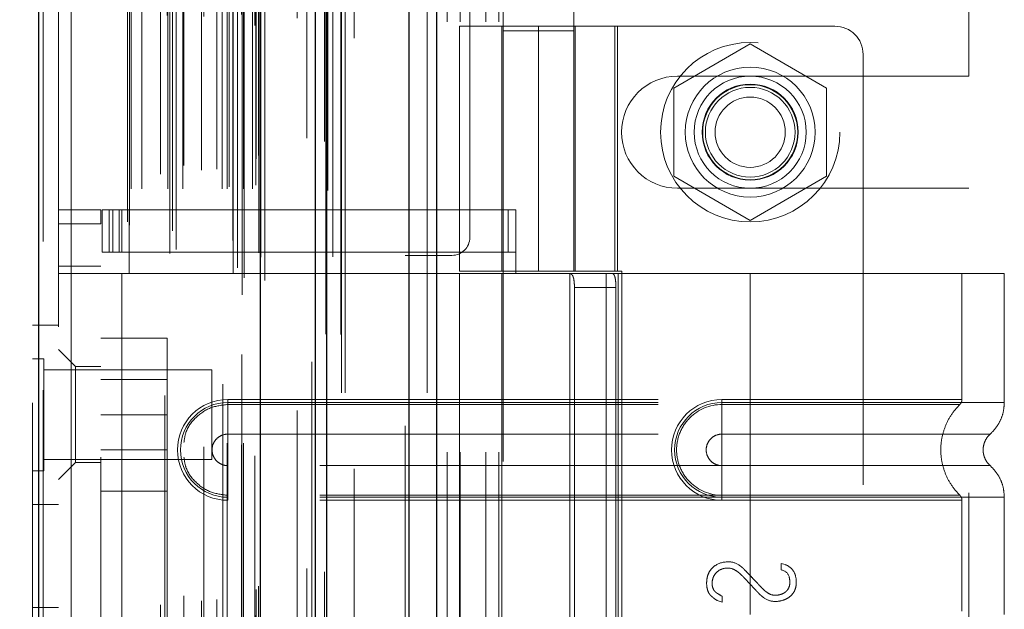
# Model space of a CAD drawing. Header units: inches. Extents: x 0.2 to 10.8, y 0.2 to 8.2.
# Tile 115 of 127: x 5.865 to 6.094, y 4.949 to 5.086. Entities that reach past the tile are written whole.
import ezdxf

# ---------------------------------------------------------------- set-up
doc = ezdxf.new("R2010")
doc.units = ezdxf.units.IN
doc.header["$MEASUREMENT"] = 0
doc.linetypes.add('HIDDEN', pattern=[0.075, 0.05, -0.025])
doc.layers.add('DIMENSIONS', color=140, linetype='Continuous')
doc.styles.add('SLDTEXTSTYLE0', font='TXT', dxfattribs={"width": 0.7})
doc.dimstyles.new('SLDDIMSTYLE0', dxfattribs={"dimtxt": 0.084961, "dimasz": 0.13, "dimexe": 0, "dimexo": 0.0625, "dimgap": 0.02124, "dimtad": 0, "dimtih": 1, "dimtoh": 1, "dimlfac": 12, "dimrnd": 1e-09, "dimzin": 12, "dimdsep": 46, "dimtxsty": 'SLDTEXTSTYLE0', "dimsah": 1, "dimcen": 0.09, "dimadec": 0, "dimazin": 3, "dimtfac": 1, "dimtofl": 0, "dimtmove": 0, "dimatfit": 3, "dimfxl": 0, "dimfrac": 2, "dimtolj": 1, "dimtzin": 12, "dimarcsym": 0})

# ---------------------------------------------------------------- blocks, each defined once
blk = doc.blocks.new('_D_17')
at = {"layer": 'DIMENSIONS'}
for p, q in [((5.91476, 5.23714), (5.46243, 5.23714)), ((5.58743, 5.23714), (5.58743, 4.13229)), ((5.42586, 3.97824), (5.39733, 3.97824)), ((5.39733, 3.97824), (5.39733, 3.84321)), ((5.749, 3.97824), (5.77753, 3.97824)), ((5.77753, 3.97824), (5.77753, 3.84321)), ((5.39733, 3.84321), (5.42586, 3.84321)), ((5.77753, 3.84321), (5.749, 3.84321)), ((5.58743, 3.1968), (5.58743, 3.82419)), ((5.91476, 3.1968), (5.46243, 3.1968))]:
    blk.add_line(p, q, dxfattribs=at)
for points in [[(5.58743, 5.23714), (5.56743, 5.10714), (5.60743, 5.10714)], [(5.58743, 3.1968), (5.60743, 3.3268), (5.56743, 3.3268)]]:
    blk.add_solid(points, dxfattribs=at)
at = {"layer": 'DIMENSIONS', "char_height": 0.083333, "attachment_point": 1, "style": 'SLDTEXTSTYLE0'}
for s, insert in [('24.48', (5.42586, 4.10469)), ('621.9', (5.42586, 3.95063))]:
    blk.add_mtext(s, dxfattribs=dict(at, insert=insert))
blk = doc.blocks.new('_D_18')
at = {"layer": 'DIMENSIONS'}
for p, q in [((5.88417, 5.35239), (5.12657, 5.35239)), ((5.25157, 5.35239), (5.25157, 4.66689)), ((5.09, 4.53676), (5.06147, 4.53676)), ((5.06147, 4.53676), (5.06147, 4.40173)), ((5.41314, 4.53676), (5.44167, 4.53676)), ((5.44167, 4.53676), (5.44167, 4.40173)), ((5.06147, 4.40173), (5.09, 4.40173)), ((5.44167, 4.40173), (5.41314, 4.40173)), ((5.25157, 3.08147), (5.25157, 4.24768)), ((5.88417, 3.08147), (5.12657, 3.08147))]:
    blk.add_line(p, q, dxfattribs=at)
for points in [[(5.25157, 5.35239), (5.23157, 5.22239), (5.27157, 5.22239)], [(5.25157, 3.08147), (5.27157, 3.21147), (5.23157, 3.21147)]]:
    blk.add_solid(points, dxfattribs=at)
at = {"layer": 'DIMENSIONS', "char_height": 0.083333, "attachment_point": 1, "style": 'SLDTEXTSTYLE0'}
for s, insert in [('27.25', (5.09, 4.6632)), ('692.2', (5.09, 4.50915)), ('OPENING', (4.98953, 4.3551))]:
    blk.add_mtext(s, dxfattribs=dict(at, insert=insert))

msp = doc.modelspace()

# ---------------------------------------------------------------- linework, layer by layer
at = {"color": 7, "linetype": 'Continuous', "lineweight": 25}
for p, q in [((5.9558869, 2.999053), (5.9558869, 5.4437021)), ((5.9622509, 5.4448824), (5.9622509, 2.999053)), ((5.9341749, 2.999053), (5.9341749, 5.4344696)), ((5.9368109, 2.999053), (5.9368109, 5.4347285)), ((5.9213719, 3.0251574), (5.9213719, 5.4087655)), ((5.8698509, 3.0342419), (5.8698509, 5.3996809))]:
    msp.add_line(p, q, dxfattribs=at)
at = {"color": 7, "linetype": 'HIDDEN', "lineweight": 18}
for p, q in [((5.9558869, 2.999053), (5.9558869, 5.4437021)), ((5.9601296, 2.999053), (5.9601296, 5.4437021)), ((5.9601296, 2.999053), (5.9601296, 5.4437021)), ((5.9622509, 5.4448824), (5.9622509, 2.999053)), ((5.9622509, 2.999053), (5.9622509, 5.4448824)), ((5.9622509, 2.999053), (5.9622509, 5.4448824)), ((5.9368109, 2.999053), (5.9368109, 5.4347285)), ((5.9401749, 2.999053), (5.9401749, 5.4344696)), ((5.9410536, 2.999053), (5.9410536, 5.4347285)), ((5.9410536, 2.999053), (5.9410536, 5.4347285)), ((5.9365567, 3.012687), (5.9365567, 5.4212358)), ((5.9171463, 3.0218233), (5.9171463, 5.4120995)), ((5.9171463, 3.0218233), (5.9171463, 5.4120995)), ((5.9150086, 3.026892), (5.9150086, 5.4070309)), ((5.917062, 5.4080055), (5.917062, 3.0259173)), ((5.9175716, 3.0258275), (5.9175716, 5.4080954)), ((5.9224138, 3.0251574), (5.9224138, 5.4087655)), ((5.9160009, 3.0281469), (5.9160009, 5.4057768)), ((5.9333015, 5.4062805), (5.9333015, 3.0276542)), ((5.900334, 3.0314557), (5.900334, 5.4024672)), ((5.9214474, 3.0306417), (5.9214474, 5.4032811)), ((5.9214742, 3.0308514), (5.9214742, 5.4030714)), ((5.9017656, 3.0323798), (5.9017656, 5.401539)), ((5.9126108, 5.4011225), (5.9126108, 3.0328046)), ((5.9209958, 3.0316054), (5.9209958, 5.4023175)), ((5.9209958, 3.0316054), (5.9209958, 5.4023175)), ((5.8698509, 5.3996809), (5.8698509, 3.0342419)), ((5.8708928, 3.0342419), (5.8708928, 5.3996809)), ((5.8708928, 5.3996809), (5.8708928, 3.0342419)), ((5.8991536, 5.3984339), (5.8991536, 3.0354845)), ((5.9149776, 3.0344391), (5.9149776, 5.3994837)), ((5.8684138, 5.3967358), (5.8684138, 3.0371871)), ((5.8909014, 3.0380605), (5.8909014, 5.3958624)), ((5.9009184, 3.0367581), (5.9009184, 5.3971648)), ((5.8904687, 3.0387912), (5.8904687, 5.3951316)), ((5.9298649, 5.3949799), (5.9298649, 3.0389185)), ((5.891302, 3.0465084), (5.891302, 5.3874144)), ((5.891302, 3.0465084), (5.891302, 5.3874144)), ((5.8938346, 3.0465084), (5.8938346, 5.3874144)), ((5.8996573, 5.3867503), (5.8996573, 3.047173)), ((5.8998694, 3.0465084), (5.8998694, 5.3874144)), ((5.9033145, 3.0465084), (5.9033145, 5.3874144)), ((5.9081865, 5.3865131), (5.9081865, 3.0474082)), ((5.9124851, 3.0465084), (5.9124851, 5.3874144)), ((5.9136582, 5.3874144), (5.9136582, 3.0465084)), ((5.9136582, 3.0465084), (5.9136582, 5.3874144)), ((5.9140749, 3.0469251), (5.9140749, 5.3869977)), ((5.9169916, 5.3869977), (5.9169916, 3.0469251)), ((5.9174082, 3.0465084), (5.9174082, 5.3874144)), ((5.9174082, 5.3874144), (5.9174082, 3.0465084)), ((5.9194819, 3.0465084), (5.9194819, 5.3874144)), ((5.9194819, 3.0465084), (5.9194819, 5.3874144)), ((5.9203249, 3.0473418), (5.9203249, 5.3865811)), ((5.9203249, 3.0473418), (5.9203249, 5.3865811)), ((5.9200804, 5.3844198), (5.9200804, 3.0495031)), ((5.8981428, 3.0498744), (5.8981428, 5.3840484)), ((5.9035832, 3.0519125), (5.9035832, 5.3820177)), ((5.9076391, 3.0508036), (5.9076391, 5.3831192)), ((5.9076391, 3.0508036), (5.9076391, 5.3831192)), ((5.9111942, 3.0510497), (5.9111942, 5.3828617)), ((5.9203953, 3.0534216), (5.9203953, 5.3805012)), ((5.9203953, 3.0534216), (5.9203953, 5.3805012)), ((5.9209425, 3.0541947), (5.9209425, 5.3797282)), ((5.9209425, 3.0541947), (5.9209425, 5.3797282)), ((5.9321344, 3.0582851), (5.9321344, 5.3756377)), ((5.9362682, 3.0575064), (5.9362682, 5.3763818)), ((5.9431749, 3.0814696), (5.9431749, 5.3523863)), ((5.9431749, 3.0814696), (5.9431749, 5.3523863)), ((5.9431749, 3.0814696), (5.9431749, 5.3523863)), ((5.9431749, 3.0814696), (5.9431749, 5.3523863)), ((5.9700082, 5.035178), (5.9700082, 5.3523863)), ((5.8744138, 5.3144198), (5.8744138, 3.1195031)), ((5.8774138, 3.1195031), (5.8774138, 5.3144198)), ((5.8774138, 3.1195031), (5.8774138, 5.3144198)), ((5.8774138, 5.3144198), (5.8774138, 3.1195031)), ((5.8774138, 5.3144198), (5.8774138, 3.1195031)), ((5.9647582, 4.685303), (5.9647582, 5.2371363)), ((5.9647582, 4.685303), (5.9647582, 5.2371363)), ((5.9677582, 4.685303), (5.9677582, 5.2371363)), ((5.9737582, 4.685303), (5.9737582, 5.2371363)), ((5.9767582, 4.685303), (5.9767582, 5.2371363)), ((5.9767582, 4.685303), (5.9767582, 5.2371363)), ((6.0860082, 5.0726571), (6.0860082, 5.1548967)), ((5.9777602, 5.0995615), (5.9777602, 5.0831573)), ((5.9941644, 5.0831573), (5.9941644, 5.0995615)), ((5.9675896, 5.0842597), (6.004335, 5.0842597)), ((5.9675896, 5.0842597), (5.9675896, 5.0273371)), ((5.9774321, 5.0842597), (5.9774321, 5.0273371)), ((5.9941644, 5.0831573), (5.9777602, 5.0831573)), ((5.9777602, 5.0831573), (5.9777602, 4.8370943)), ((5.9859623, 5.0842597), (5.9859623, 5.0273371)), ((5.9859623, 5.0273371), (5.9859623, 5.0842597)), ((5.9941644, 4.8370943), (5.9941644, 5.0831573)), ((5.9942018, 5.0842597), (5.9942018, 5.0273371)), ((5.9944925, 5.0273371), (5.9944925, 5.0842597)), ((6.003709, 5.0273371), (6.003709, 5.0842597)), ((6.0548599, 5.0842597), (6.004335, 5.0842597)), ((6.004335, 5.0273371), (6.004335, 5.0842597)), ((6.0351749, 5.0801322), (6.0174249, 5.0698843)), ((6.0529249, 5.0698843), (6.0351749, 5.0801322)), ((6.0614216, 5.077698), (6.0614216, 4.8447583)), ((6.0182999, 5.0726571), (6.0860082, 5.0726571)), ((6.0174249, 5.0698843), (6.0174249, 5.0493883)), ((6.0529249, 5.0493883), (6.0529249, 5.0698843)), ((6.0174249, 5.0493883), (6.0351749, 5.0391404)), ((6.0351749, 5.0391404), (6.0529249, 5.0493883)), ((6.0182999, 5.0466155), (6.0860082, 5.0466155)), ((6.0860082, 4.8758238), (6.0860082, 5.0466155)), ((5.8744138, 5.0416087), (5.8842563, 5.0416087)), ((5.8842563, 5.0416087), (5.8842563, 5.0383279)), ((5.8845844, 5.0317662), (5.8845844, 5.0416087)), ((5.8845844, 5.0416087), (5.8862248, 5.0416087)), ((5.8862248, 5.0317662), (5.8862248, 5.0416087)), ((5.8870785, 5.0416087), (5.8862248, 5.0416087)), ((5.8862248, 5.0317662), (5.8862248, 5.0416087)), ((5.8870785, 5.0317662), (5.8870785, 5.0416087)), ((5.8870785, 5.0416087), (5.8885664, 5.0416087)), ((5.8885664, 5.0317662), (5.8885664, 5.0416087)), ((5.97892, 5.0416087), (5.8885664, 5.0416087)), ((5.8891775, 5.0416087), (5.8891775, 5.0317662)), ((5.8908179, 5.0416087), (5.8908179, 5.0317662)), ((5.97892, 5.0317662), (5.97892, 5.0416087)), ((5.97892, 5.0416087), (5.980713, 5.0416087)), ((5.980713, 5.0317662), (5.980713, 5.0416087)), ((5.8744138, 5.0383279), (5.8842563, 5.0383279)), ((5.8744138, 5.0383279), (5.8842563, 5.0383279)), ((5.8842563, 4.8841284), (5.8842563, 5.0383279)), ((5.8862248, 5.0317662), (5.8845844, 5.0317662)), ((5.8870785, 5.0317662), (5.8862248, 5.0317662)), ((5.8885664, 5.0317662), (5.8870785, 5.0317662)), ((5.97892, 5.0317662), (5.8885664, 5.0317662)), ((5.8908179, 5.0317662), (5.8908179, 5.026845)), ((5.980713, 5.0317662), (5.97892, 5.0317662)), ((5.980713, 5.0317662), (5.980713, 5.026845)), ((5.9550082, 5.0310113), (5.9658416, 5.0310113)), ((5.9550082, 4.891428), (5.9550082, 5.0310113)), ((5.8842563, 5.0284854), (5.8744138, 5.0284854)), ((6.004335, 5.0273371), (5.9675896, 5.0273371)), ((6.004335, 5.0273371), (6.0053494, 5.0273371)), ((6.0053494, 5.0273371), (6.0053494, 4.8951192)), ((5.8842563, 5.026845), (5.8744138, 5.026845)), ((5.8891775, 5.026845), (5.8842563, 5.026845)), ((5.8891775, 5.026845), (5.8891775, 4.8956114)), ((5.8891775, 5.026845), (5.8891775, 4.8956114)), ((5.8908179, 5.026845), (5.8891775, 5.026845)), ((5.980713, 5.026845), (5.8908179, 5.026845)), ((5.980713, 5.026845), (5.8908179, 5.026845)), ((5.980713, 5.026845), (5.9675896, 5.026845)), ((5.9675896, 5.026845), (5.9675896, 4.8956114)), ((5.9774321, 5.026845), (5.9774321, 4.8956114)), ((6.0351749, 5.026845), (5.980713, 5.026845)), ((5.9932735, 5.026845), (5.9932735, 4.8956114)), ((6.0017095, 5.026845), (6.0017095, 4.8956114)), ((6.0045215, 5.026845), (6.0045215, 4.8956114)), ((6.0045215, 5.026845), (6.0045215, 4.8956114)), ((6.0351749, 5.026845), (6.0351749, 4.9968382)), ((6.09423, 5.026845), (6.0351749, 5.026845)), ((6.0351749, 5.026845), (6.0351749, 4.9968382)), ((6.0351749, 5.026845), (6.0351749, 4.9975489)), ((6.0351749, 5.026845), (6.0351749, 4.9975489)), ((6.0843875, 4.9975489), (6.0843875, 5.026845)), ((6.09423, 4.9968382), (6.09423, 5.026845)), ((5.9943263, 5.0235641), (5.9943263, 4.8988922)), ((6.0039771, 5.0235641), (5.9943263, 5.0235641)), ((6.0039771, 5.0235641), (6.0039771, 4.8988922)), ((5.8744138, 5.0148364), (5.8684138, 5.0148364)), ((5.8842563, 5.0117531), (5.8996729, 5.0117531)), ((5.8996729, 4.9940031), (5.8996729, 5.0117531)), ((5.8783508, 5.0051914), (5.8744138, 5.0091284)), ((5.8710179, 5.0070239), (5.8684138, 5.0070239)), ((5.8710179, 4.9809823), (5.8710179, 5.0070239)), ((5.9100804, 5.0044198), (5.8710179, 5.0044198)), ((5.8783508, 5.0051914), (5.8783508, 4.9828817)), ((5.8842563, 5.0051914), (5.8783508, 5.0051914)), ((5.9100804, 4.9835864), (5.9100804, 5.0044198)), ((5.8996729, 5.0021656), (5.8842563, 5.0021656)), ((5.9137838, 4.9975489), (6.0351749, 4.9975489)), ((5.9137838, 4.9975489), (5.9137838, 4.9963784)), ((6.0351749, 4.9975489), (6.0286132, 4.9975489)), ((6.0286132, 4.9975489), (6.0286132, 4.9963784)), ((5.9137838, 4.9968382), (6.0351749, 4.9968382)), ((5.9137838, 4.9968382), (5.9137838, 4.9894967)), ((5.9137838, 4.9963784), (6.0351749, 4.9963784)), ((6.0286132, 4.9968382), (6.0286132, 4.9894967)), ((6.0351749, 4.9968382), (6.0286132, 4.9968382)), ((6.0351749, 4.9963784), (6.0286132, 4.9963784)), ((5.8842563, 4.9940031), (5.8996729, 4.9940031)), ((5.8996729, 4.9762531), (5.8996729, 4.9940031)), ((5.9137838, 4.9894967), (6.0351749, 4.9894967)), ((6.0351749, 4.9894967), (6.0286132, 4.9894967)), ((5.8842563, 4.9858406), (5.8996729, 4.9858406)), ((5.8710179, 4.9835864), (5.9100804, 4.9835864)), ((5.8744138, 4.9789447), (5.8783508, 4.9828817)), ((5.8783508, 4.9828817), (5.8842563, 4.9828817)), ((5.9137838, 4.9748307), (5.9137838, 4.9821722)), ((6.0351749, 4.9821722), (5.9137838, 4.9821722)), ((6.0286132, 4.9821722), (6.0351749, 4.9821722)), ((6.0286132, 4.9748307), (6.0286132, 4.9821722)), ((5.8684138, 4.9809823), (5.8710179, 4.9809823)), ((5.8842563, 4.9762531), (5.8996729, 4.9762531)), ((5.9137838, 4.97412), (5.9137838, 4.9752905)), ((6.0351749, 4.9752905), (5.9137838, 4.9752905)), ((6.0351749, 4.9748307), (5.9137838, 4.9748307)), ((6.0286132, 4.9752905), (6.0351749, 4.9752905)), ((6.0286132, 4.97412), (6.0286132, 4.9752905)), ((6.0286132, 4.9748307), (6.0351749, 4.9748307)), ((6.0351749, 4.9748307), (6.0351749, 4.9476256)), ((6.0351749, 4.9748307), (6.0351749, 4.9476256)), ((6.09423, 4.9476256), (6.09423, 4.9748307)), ((5.8684138, 4.9731698), (5.8744138, 4.9731698)), ((6.0351749, 4.97412), (5.9137838, 4.97412)), ((6.0286132, 4.97412), (6.0351749, 4.97412)), ((6.0351749, 4.97412), (6.0351749, 4.9483363)), ((6.0351749, 4.97412), (6.0351749, 4.9483363)), ((6.0843875, 4.9483363), (6.0843875, 4.97412)), ((6.0423651, 4.9594365), (6.0432939, 4.9591963)), ((6.0423651, 4.9579472), (6.0423651, 4.9594365)), ((6.0286257, 4.9518622), (6.0286257, 4.950453)), ((6.0286257, 4.950453), (6.0274727, 4.9508373)), ((5.8744138, 4.9492531), (5.8684138, 4.9492531))]:
    msp.add_line(p, q, dxfattribs=at)
at = {"color": 7, "linetype": 'HIDDEN', "lineweight": 18, "flags": 128}
for points in [[(5.9400639, 3.0126267), (5.9400644, 4.2074308), (5.9400639, 5.4212919)], [(5.9381642, 3.0306839), (5.9381643, 4.1682402), (5.9381642, 5.4032276)], [(5.9369931, 3.0461445), (5.9369937, 4.1682326), (5.9369931, 5.3877959)], [(5.9369931, 3.0461277), (5.9369938, 4.2419829), (5.9369931, 5.3877947)], [(5.929877, 5.386093), (5.9298769, 4.226489), (5.929877, 3.0478317)]]:
    msp.add_lwpolyline(points, dxfattribs=at)
at = {"color": 7, "linetype": 'HIDDEN', "lineweight": 18}
for centre, radius in [((6.0351749, 5.0596363), 0.0208333), ((6.0351749, 5.0596534), 0.0150919), ((6.0351749, 5.0596363), 0.0130208), ((6.0351749, 5.0596534), 0.0111549), ((6.0351749, 5.0596363), 0.0110417), ((6.0351749, 5.0596363), 0.0104167), ((6.0351749, 5.0596363), 0.0081625)]:
    msp.add_circle(centre, radius, dxfattribs=at)
for centre, radius, start, end in [((6.0548599, 5.077698), 0.0065617, 0, 90), ((6.0182999, 5.0596363), 0.0130208, 90, 270), ((5.9658416, 5.035178), 0.0041667, 270, 0), ((5.9137838, 4.9858345), 0.0117145, 90, 270), ((6.0286132, 4.9858345), 0.0117145, 90, 270), ((5.9137838, 4.9858345), 0.0110038, 90, 270), ((6.0286132, 4.9858345), 0.0110038, 90, 270)]:
    msp.add_arc(centre, radius, start, end, dxfattribs=at)
for points, knots in [([(5.9930385, 5.026845), (5.9932841, 5.026845), (5.9934972, 5.0267691), (5.9938455, 5.0264545), (5.9939788, 5.0262153), (5.9941717, 5.0256106), (5.9942334, 5.0252414), (5.9943099, 5.0244409), (5.9943263, 5.0240043), (5.9943263, 5.0235641)], [0, 0, 0, 0, 0.25, 0.25, 0.5, 0.5, 0.75, 0.75, 1, 1, 1, 1]), ([(6.0039771, 5.0235641), (6.0039771, 5.0239988), (6.0039608, 5.0244254), (6.0038913, 5.0252217), (6.0038378, 5.0255863), (6.0036871, 5.0261915), (6.0035881, 5.0264352), (6.0033473, 5.0267599), (6.0032032, 5.026845), (6.0030431, 5.026845)], [0, 0, 0, 0, 0.25, 0.25, 0.5, 0.5, 0.75, 0.75, 1, 1, 1, 1]), ([(6.0351749, 4.9975489), (6.042693, 4.9975489), (6.0555637, 4.9975489), (6.0714863, 4.9975489), (6.0818256, 4.9975489), (6.0856686, 4.9975489), (6.0818256, 4.9975489), (6.0714863, 4.9975489), (6.0555637, 4.9975489), (6.042693, 4.9975489), (6.0351749, 4.9975489)], [4.71239975, 4.71239975, 4.71239975, 4.71239975, 5.17054869, 5.49779793, 5.89049701, 6.2831961, 6.67589519, 7.06859428, 7.39584352, 7.85399245, 7.85399245, 7.85399245, 7.85399245]), ([(6.0838909, 4.9963731), (6.0839649, 4.9964532), (6.0841144, 4.9966151), (6.0842674, 4.996911), (6.0843714, 4.9972275), (6.0843821, 4.9974476), (6.0843875, 4.9975565)], [0, 0, 0, 0, 0.247524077, 0.499999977, 0.752475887, 1, 1, 1, 1]), ([(5.9035832, 4.9875603), (5.9036899, 4.9883456), (5.9039833, 4.9905031), (5.9061796, 4.9934559), (5.9096324, 4.9959051), (5.9124, 4.9962206), (5.9137838, 4.9963784)], [0, 0, 0, 0, 0.16020075, 0.44013383, 0.72006692, 1, 1, 1, 1]), ([(6.0286132, 4.9963784), (6.0258417, 4.9964062), (6.0217441, 4.9946566), (6.0186185, 4.9899741), (6.0177947, 4.9858345), (6.0186185, 4.9816948), (6.0217441, 4.9770123), (6.0258417, 4.9752628), (6.0286132, 4.9752905)], [6.28318531, 6.28318531, 6.28318531, 6.28318531, 7.06858347, 7.46128255, 7.85398163, 8.24668072, 8.6393798, 9.42477796, 9.42477796, 9.42477796, 9.42477796]), ([(6.0351749, 4.9968382), (6.0390401, 4.9968382), (6.0429051, 4.9968382), (6.0504869, 4.9968382), (6.0542034, 4.9968382), (6.0613453, 4.9968382), (6.0647704, 4.9968382), (6.0711979, 4.9968382), (6.0742001, 4.9968382), (6.0796663, 4.9968382), (6.0821301, 4.9968382), (6.0864248, 4.9968382), (6.0882556, 4.9968382), (6.0912138, 4.9968382), (6.0923412, 4.9968382), (6.0938493, 4.9968382), (6.09423, 4.9968382), (6.09423, 4.9968382), (6.0938493, 4.9968382), (6.0923412, 4.9968382), (6.0912138, 4.9968382), (6.0882556, 4.9968382), (6.0864248, 4.9968382), (6.0821301, 4.9968382), (6.0796663, 4.9968382), (6.0742001, 4.9968382), (6.0711979, 4.9968382), (6.0647704, 4.9968382), (6.0613453, 4.9968382), (6.0542034, 4.9968382), (6.0504869, 4.9968382), (6.0429051, 4.9968382), (6.0390401, 4.9968382), (6.0351749, 4.9968382)], [0, 0, 0, 0, 0.0625, 0.0625, 0.125, 0.125, 0.1875, 0.1875, 0.25, 0.25, 0.3125, 0.3125, 0.375, 0.375, 0.4375, 0.4375, 0.5, 0.5, 0.5625, 0.5625, 0.625, 0.625, 0.6875, 0.6875, 0.75, 0.75, 0.8125, 0.8125, 0.875, 0.875, 0.9375, 0.9375, 1, 1, 1, 1]), ([(6.0351749, 4.9968382), (6.0351749, 4.9954987), (6.0351749, 4.9926901), (6.0351749, 4.990385), (6.0351749, 4.9894958)], [0.052118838, 0.052118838, 0.052118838, 0.052118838, 0.500001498, 0.948006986, 0.948006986, 0.948006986, 0.948006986]), ([(6.0351749, 4.9968382), (6.0351749, 4.9954572), (6.0351749, 4.9940768), (6.0351749, 4.9915559), (6.0351749, 4.9904165), (6.0351749, 4.9894967)], [0, 0, 0, 0, 0.5, 0.5, 1, 1, 1, 1]), ([(6.0351749, 4.9963784), (6.0415538, 4.9963784), (6.0479267, 4.9963785), (6.0597117, 4.9963785), (6.0651175, 4.9963785), (6.0741326, 4.9963786), (6.0777469, 4.9963786), (6.0826262, 4.9963787), (6.083896, 4.9963787), (6.0838946, 4.9963788), (6.0826278, 4.9963788), (6.0777459, 4.9963788), (6.0741341, 4.9963789), (6.0651173, 4.9963789), (6.0597122, 4.9963789), (6.0479269, 4.996379), (6.0415547, 4.996379), (6.0351749, 4.996379)], [0, 0, 0, 0, 0.125, 0.125, 0.25, 0.25, 0.375, 0.375, 0.5, 0.5, 0.625, 0.625, 0.75, 0.75, 0.875, 0.875, 1, 1, 1, 1]), ([(6.0351749, 4.9752905), (6.0351749, 4.978022), (6.0351749, 4.9858345), (6.0351749, 4.9936469), (6.0351749, 4.9963784)], [0.027131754, 0.027131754, 0.027131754, 0.027131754, 0.5, 0.972868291, 0.972868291, 0.972868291, 0.972868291]), ([(6.0839973, 4.9751923), (6.0833222, 4.97592), (6.0819722, 4.9773752), (6.0805702, 4.9800243), (6.0796756, 4.9828655), (6.0793681, 4.9858345), (6.0796756, 4.9888034), (6.0805702, 4.9916446), (6.0819722, 4.9942937), (6.0833222, 4.9957489), (6.0839973, 4.9964767)], [0, 0, 0, 0, 0.12508578, 0.25012635, 0.37515545, 0.5, 0.62484455, 0.74987365, 0.87491422, 1, 1, 1, 1]), ([(6.0909071, 4.9894646), (6.0913938, 4.9899509), (6.0923783, 4.9909344), (6.0934211, 4.9927662), (6.0941031, 4.9947612), (6.0941881, 4.9961509), (6.0942302, 4.9968382)], [0, 0, 0, 0, 0.2471303, 0.49986639, 0.75266195, 1, 1, 1, 1]), ([(5.9137838, 4.9821722), (5.9133044, 4.9821722), (5.9128253, 4.9822676), (5.9119395, 4.9826345), (5.9115332, 4.9829059), (5.9108553, 4.9835838), (5.9105838, 4.9839901), (5.9102169, 4.9848759), (5.9101216, 4.9853551), (5.9101216, 4.9863138), (5.9102169, 4.986793), (5.9105838, 4.9876788), (5.9108553, 4.9880851), (5.9115332, 4.988763), (5.9119395, 4.9890345), (5.9128253, 4.9894014), (5.9133044, 4.9894967), (5.9137838, 4.9894967)], [0, 0, 0, 0, 0.125, 0.125, 0.25, 0.25, 0.375, 0.375, 0.5, 0.5, 0.625, 0.625, 0.75, 0.75, 0.875, 0.875, 1, 1, 1, 1]), ([(6.0286132, 4.9894967), (6.0281338, 4.9894967), (6.0276546, 4.9894014), (6.0267689, 4.9890345), (6.0263626, 4.988763), (6.0256847, 4.9880851), (6.0254132, 4.9876788), (6.0250463, 4.986793), (6.024951, 4.9863138), (6.024951, 4.9853551), (6.0250463, 4.9848759), (6.0254132, 4.9839901), (6.0256847, 4.9835838), (6.0263626, 4.9829059), (6.0267689, 4.9826345), (6.0276546, 4.9822676), (6.0281338, 4.9821722), (6.0286132, 4.9821722)], [0, 0, 0, 0, 0.125, 0.125, 0.25, 0.25, 0.375, 0.375, 0.5, 0.5, 0.625, 0.625, 0.75, 0.75, 0.875, 0.875, 1, 1, 1, 1]), ([(6.0351749, 4.9894958), (6.0434453, 4.9894958), (6.0578577, 4.9894958), (6.0759804, 4.9894958), (6.0879681, 4.9894958), (6.0924295, 4.9894958), (6.0879681, 4.9894958), (6.0759804, 4.9894958), (6.0578577, 4.9894958), (6.0434453, 4.9894958), (6.0351749, 4.9894958)], [4.71241411, 4.71241411, 4.71241411, 4.71241411, 5.15721613, 5.48839216, 5.88580339, 6.28321463, 6.68062587, 7.0780371, 7.40921314, 7.85401516, 7.85401516, 7.85401516, 7.85401516]), ([(6.0909793, 4.9821402), (6.0907326, 4.9823861), (6.0902386, 4.9828783), (6.0897202, 4.9837964), (6.0893863, 4.98479), (6.0892699, 4.9858345), (6.0893863, 4.9868789), (6.0897202, 4.9878725), (6.0902386, 4.9887906), (6.0907326, 4.9892828), (6.0909793, 4.9895287)], [0, 0, 0, 0, 0.12483242, 0.24993914, 0.37510573, 0.5, 0.62489427, 0.75006086, 0.87516758, 1, 1, 1, 1]), ([(5.9137838, 4.9752905), (5.9124, 4.9754483), (5.9096324, 4.9757638), (5.9061796, 4.978213), (5.9039833, 4.9811658), (5.9036899, 4.9833233), (5.9035832, 4.9841086)], [0, 0, 0, 0, 0.27993308, 0.55986617, 0.83979925, 1, 1, 1, 1]), ([(6.0351749, 4.9821731), (6.0434453, 4.9821731), (6.0578577, 4.9821731), (6.0759804, 4.9821731), (6.0879681, 4.9821731), (6.0924295, 4.9821731), (6.0879681, 4.9821731), (6.0759804, 4.9821731), (6.0578577, 4.9821731), (6.0434453, 4.9821731), (6.0351749, 4.9821731)], [4.71236405, 4.71236405, 4.71236405, 4.71236405, 5.15716608, 5.48834211, 5.88575335, 6.2831646, 6.68057584, 7.07798708, 7.40916311, 7.85396503, 7.85396503, 7.85396503, 7.85396503]), ([(6.0351749, 4.9748307), (6.0351749, 4.9761702), (6.0351749, 4.9789788), (6.0351749, 4.9812839), (6.0351749, 4.9821731)], [0.052118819, 0.052118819, 0.052118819, 0.052118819, 0.500001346, 0.948007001, 0.948007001, 0.948007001, 0.948007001]), ([(6.0351749, 4.9748307), (6.0351749, 4.9762117), (6.0351749, 4.9775921), (6.0351749, 4.980113), (6.0351749, 4.9812524), (6.0351749, 4.9821722)], [0, 0, 0, 0, 0.5, 0.5, 1, 1, 1, 1]), ([(6.0942302, 4.9748307), (6.0941881, 4.975518), (6.0941031, 4.9769077), (6.0934211, 4.9789027), (6.0923783, 4.9807345), (6.0913938, 4.981718), (6.0909071, 4.9822043)], [0, 0, 0, 0, 0.24733805, 0.50013361, 0.75286969, 1, 1, 1, 1]), ([(6.0351749, 4.9752899), (6.0415547, 4.9752899), (6.0479269, 4.9752899), (6.0597122, 4.97529), (6.0651173, 4.97529), (6.0741341, 4.97529), (6.0777459, 4.9752901), (6.0826278, 4.9752901), (6.0838946, 4.9752902), (6.083896, 4.9752902), (6.0826262, 4.9752902), (6.0777469, 4.9752903), (6.0741326, 4.9752903), (6.0651175, 4.9752904), (6.0597117, 4.9752904), (6.0479267, 4.9752904), (6.0415538, 4.9752905), (6.0351749, 4.9752905)], [0, 0, 0, 0, 0.125, 0.125, 0.25, 0.25, 0.375, 0.375, 0.5, 0.5, 0.625, 0.625, 0.75, 0.75, 0.875, 0.875, 1, 1, 1, 1]), ([(6.0351749, 4.9748307), (6.0390401, 4.9748307), (6.0429051, 4.9748307), (6.0504869, 4.9748307), (6.0542034, 4.9748307), (6.0613453, 4.9748307), (6.0647704, 4.9748307), (6.0711979, 4.9748307), (6.0742001, 4.9748307), (6.0796663, 4.9748307), (6.0821301, 4.9748307), (6.0864248, 4.9748307), (6.0882556, 4.9748307), (6.0912138, 4.9748307), (6.0923412, 4.9748307), (6.0938493, 4.9748307), (6.09423, 4.9748307), (6.09423, 4.9748307), (6.0938493, 4.9748307), (6.0923412, 4.9748307), (6.0912138, 4.9748307), (6.0882556, 4.9748307), (6.0864248, 4.9748307), (6.0821301, 4.9748307), (6.0796663, 4.9748307), (6.0742001, 4.9748307), (6.0711979, 4.9748307), (6.0647704, 4.9748307), (6.0613453, 4.9748307), (6.0542034, 4.9748307), (6.0504869, 4.9748307), (6.0429051, 4.9748307), (6.0390401, 4.9748307), (6.0351749, 4.9748307)], [0, 0, 0, 0, 0.0625, 0.0625, 0.125, 0.125, 0.1875, 0.1875, 0.25, 0.25, 0.3125, 0.3125, 0.375, 0.375, 0.4375, 0.4375, 0.5, 0.5, 0.5625, 0.5625, 0.625, 0.625, 0.6875, 0.6875, 0.75, 0.75, 0.8125, 0.8125, 0.875, 0.875, 0.9375, 0.9375, 1, 1, 1, 1]), ([(6.0843875, 4.9741124), (6.0843821, 4.9742213), (6.0843714, 4.9744414), (6.0842674, 4.9747579), (6.0841144, 4.9750538), (6.0839649, 4.9752157), (6.0838909, 4.9752958)], [0, 0, 0, 0, 0.2475241, 0.50000001, 0.75247591, 1, 1, 1, 1]), ([(6.0351749, 4.97412), (6.042693, 4.97412), (6.0555637, 4.97412), (6.0714863, 4.97412), (6.0818256, 4.97412), (6.0856686, 4.97412), (6.0818256, 4.97412), (6.0714863, 4.97412), (6.0555637, 4.97412), (6.042693, 4.97412), (6.0351749, 4.97412)], [4.71239001, 4.71239001, 4.71239001, 4.71239001, 5.17053895, 5.49778819, 5.89048727, 6.28318636, 6.67588545, 7.06858454, 7.39583378, 7.85398272, 7.85398272, 7.85398272, 7.85398272]), ([(6.0274727, 4.9508373), (6.0271237, 4.9510848), (6.0265436, 4.9515111), (6.0260554, 4.9519366), (6.0258965, 4.9520937), (6.0255801, 4.952523), (6.0252114, 4.9532719), (6.0249712, 4.9547196), (6.0251877, 4.9565443), (6.0258522, 4.9579409), (6.0274097, 4.9594204), (6.0289883, 4.9598368), (6.030243, 4.9598368)], [0, 0, 0, 0, 0.0625, 0.125, 0.15625, 0.1875, 0.25, 0.375, 0.5, 0.625, 0.75, 1, 1, 1, 1]), ([(6.0432939, 4.9591963), (6.0440222, 4.958913), (6.0451741, 4.9580881), (6.0458375, 4.9564688), (6.0459283, 4.9547018), (6.0456984, 4.9534985), (6.0452108, 4.9525149), (6.0443093, 4.9516309), (6.0436271, 4.9512255), (6.0424784, 4.9507667), (6.0407596, 4.9504614), (6.0390323, 4.9509416), (6.0378758, 4.9518325), (6.0374129, 4.9522505), (6.0369817, 4.9526971), (6.0367604, 4.9529357), (6.0362847, 4.953441), (6.0356535, 4.9541166), (6.03487, 4.9549525), (6.0342379, 4.9556253), (6.0337584, 4.9561306), (6.0335383, 4.9563644), (6.0331139, 4.9568024), (6.032636, 4.957235), (6.0318657, 4.9578194), (6.0305825, 4.958481), (6.0288352, 4.9583464), (6.0275711, 4.957735), (6.0266116, 4.9564456), (6.0263119, 4.9553558), (6.0263365, 4.9540608), (6.0266825, 4.9532611), (6.0271687, 4.9527449), (6.0275261, 4.9524928), (6.0281263, 4.9521271), (6.0286257, 4.9518622)], [0, 0, 0, 0, 0.0625, 0.125, 0.15625, 0.1875, 0.21875, 0.25, 0.28125, 0.3125, 0.375, 0.4375, 0.453125, 0.46875, 0.4765625, 0.484375, 0.5, 0.53125, 0.5625, 0.59375, 0.609375, 0.6171875, 0.625, 0.640625, 0.65625, 0.6875, 0.75, 0.8125, 0.84375, 0.875, 0.90625, 0.9375, 0.953125, 0.96875, 1, 1, 1, 1]), ([(6.030243, 4.9598368), (6.0310573, 4.9598368), (6.0320744, 4.9594804), (6.0332773, 4.9585647), (6.0341232, 4.9577565), (6.0348767, 4.9569275), (6.0358829, 4.9558879), (6.0366627, 4.9550631), (6.0372787, 4.9544101), (6.03752, 4.9541467), (6.0381696, 4.9534662), (6.0388104, 4.9529072), (6.0398319, 4.9522045), (6.0409316, 4.9519813), (6.0420672, 4.9521553), (6.0428559, 4.9524639), (6.0434112, 4.9528254), (6.044155, 4.9536178), (6.0444145, 4.9545757), (6.0443677, 4.9557435), (6.0440643, 4.9571411), (6.0433005, 4.9577913), (6.0423651, 4.9579472)], [0, 0, 0, 0, 0.125, 0.15625, 0.1875, 0.25, 0.3125, 0.375, 0.40625, 0.421875, 0.4375, 0.46875, 0.5, 0.5625, 0.625, 0.6875, 0.71875, 0.75, 0.8125, 0.84375, 0.875, 1, 1, 1, 1])]:
    msp.add_open_spline(points, degree=3, knots=knots, dxfattribs=at)
for points in [[(6.0351749, 4.9975489), (6.0351749, 4.9971246), (6.0351749, 4.9966715), (6.0351749, 4.9963783)], [(6.0351749, 4.9975489), (6.0351749, 4.9971145), (6.0351749, 4.9966828), (6.0351749, 4.9963784)], [(5.9137838, 4.9963784), (5.9137838, 4.9950069), (5.9137838, 4.9917027), (5.9137838, 4.9877933), (5.9137838, 4.9858345)], [(6.0286132, 4.9858345), (6.0286132, 4.9877933), (6.0286132, 4.9917027), (6.0286132, 4.9950069), (6.0286132, 4.9963784)], [(6.0351749, 4.9752905), (6.0351749, 4.978033), (6.0351749, 4.9858345), (6.0351749, 4.9936359), (6.0351749, 4.9963784)], [(5.9137838, 4.9894967), (5.9137838, 4.9885813), (5.9137838, 4.9872079), (5.9137838, 4.9858345)], [(6.0286132, 4.9858345), (6.0286132, 4.9872079), (6.0286132, 4.9885813), (6.0286132, 4.9894967)], [(6.0351749, 4.9858345), (6.0351749, 4.9872079), (6.0351749, 4.9885813), (6.0351749, 4.9894967)], [(6.0351749, 4.9858345), (6.0351749, 4.987208), (6.0351749, 4.9885816), (6.0351749, 4.989496)], [(5.9137838, 4.9858345), (5.9137838, 4.984461), (5.9137838, 4.9830876), (5.9137838, 4.9821722)], [(5.9137838, 4.9858345), (5.9137838, 4.9838756), (5.9137838, 4.9799662), (5.9137838, 4.976662), (5.9137838, 4.9752905)], [(6.0286132, 4.9752905), (6.0286132, 4.976662), (6.0286132, 4.9799662), (6.0286132, 4.9838756), (6.0286132, 4.9858345)], [(6.0286132, 4.9821722), (6.0286132, 4.9830876), (6.0286132, 4.984461), (6.0286132, 4.9858345)], [(6.0351749, 4.9821722), (6.0351749, 4.9830876), (6.0351749, 4.984461), (6.0351749, 4.9858345)], [(6.0351749, 4.9821729), (6.0351749, 4.9830873), (6.0351749, 4.9844609), (6.0351749, 4.9858345)], [(6.0351749, 4.97412), (6.0351749, 4.9745443), (6.0351749, 4.9749974), (6.0351749, 4.9752906)], [(6.0351749, 4.97412), (6.0351749, 4.9745545), (6.0351749, 4.9749861), (6.0351749, 4.9752905)]]:
    msp.add_open_spline(points, degree=3, dxfattribs=at)

# ---------------------------------------------------------------- dimensions: what is measured, and where the dimension line sits
at = {"layer": 'DIMENSIONS'}
dim = msp.add_linear_dim(base=(5.2515697, 3.0814696), p1=(5.9341749, 5.3523863), p2=(5.9341749, 3.0814696), angle=90, text='<>\\POPENING', dimstyle='SLDDIMSTYLE0', dxfattribs=at)
dim.commit()
dim.dimension.update_dxf_attribs({"geometry": '_D_18', "text_midpoint": (5.2515697, 4.4572841), "dimtype": 160})
dim = msp.add_linear_dim(base=(5.5874299, 3.196803), p1=(5.9647582, 5.2371363), p2=(5.9647582, 3.196803), angle=90, dimstyle='SLDDIMSTYLE0', dxfattribs=at)
dim.commit()
dim.dimension.update_dxf_attribs({"geometry": '_D_17', "text_midpoint": (5.5874299, 3.9782428), "dimtype": 160})

doc.saveas('drawing.dxf')
